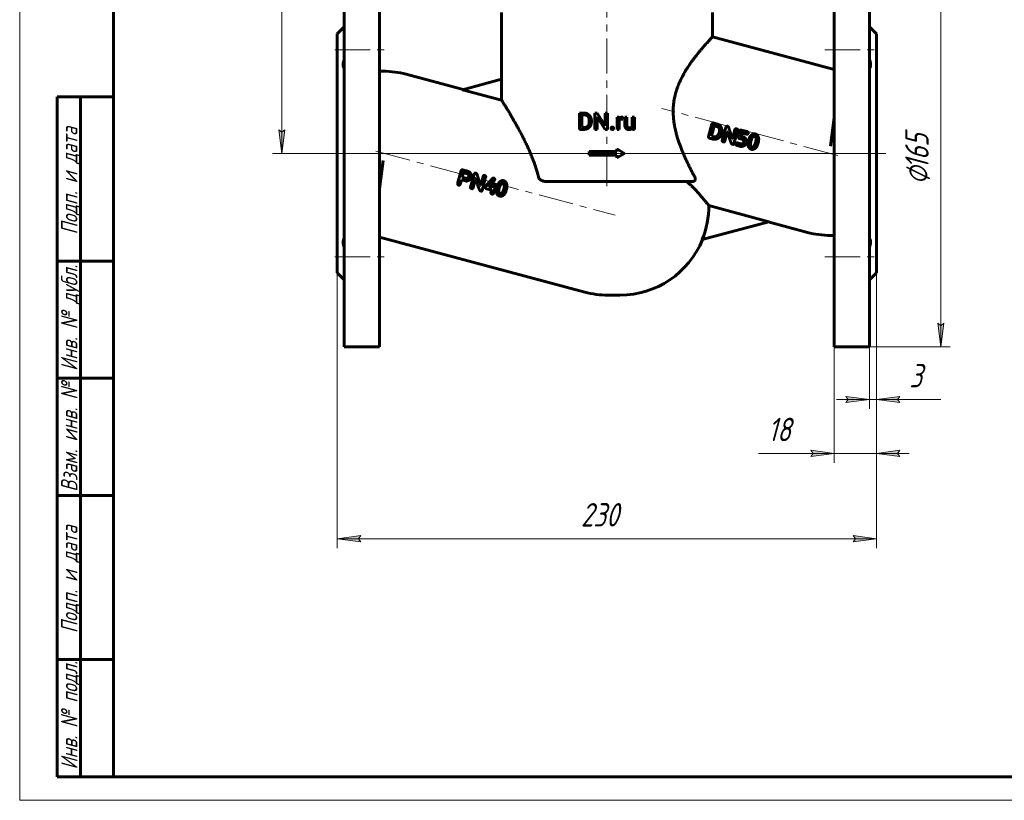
# Model space of a CAD drawing. Header units: millimetres. Extents: x 0 to 420, y 0 to 297.
# Tile 1 of 4: x 0 to 210, y 0 to 166. Entities that reach past the tile are written whole.
import ezdxf

# ---------------------------------------------------------------- set-up
doc = ezdxf.new("R2010")
doc.units = ezdxf.units.MM
for name, pattern in [('K5LT_AXLED', [12, 7.5, -1.5, 1.5, -1.5]), ('K5LT_BASIC', [0]), ('K5LT_THIN', [0])]:
    doc.linetypes.add(name, pattern=pattern)
doc.layers.add('Системный слой', color=7, linetype='Continuous')
doc.layers.add('Системный слой (1)', color=251, linetype='Continuous', true_color=0x6c6c6c)
doc.styles.add('KDIMTEXTSTYLE', font='txt', dxfattribs={"width": 0.96, "oblique": 15, "height": 5})
doc.styles.add('KTEXTSTYLE', font='txt', dxfattribs={"width": 0.96, "height": 5})
doc.dimstyles.new('KDIMSTYLE (0.50)', dxfattribs={"dimtxt": 5, "dimasz": 1, "dimexe": 2, "dimexo": 0, "dimgap": 1, "dimtad": 1, "dimlfac": 2, "dimtxsty": 'KDIMTEXTSTYLE', "dimsah": 1, "dimcen": 0, "dimdle": 1, "dimadec": 0, "dimazin": 0, "dimtfac": 0.667, "dimtmove": 0, "dimatfit": 3, "dimfxl": 1, "dimtvp": 1, "dimtolj": 1, "dimtzin": 0, "dimarcsym": 0})

# ---------------------------------------------------------------- blocks, each defined once
blk = doc.blocks.new('D0')
at = {"layer": 'Системный слой (1)'}
for points in [[(197.12, 174.21), (196.46, 179.21), (195.8, 174.21), (196.46, 174.71)], [(196.46, 96.71), (197.12, 101.71), (196.46, 101.21), (195.8, 101.71)]]:
    blk.add_hatch(color=7, dxfattribs=at).paths.add_polyline_path(points)
at = {"layer": 'Системный слой (1)', "color": 7, "linetype": 'K5LT_THIN', "lineweight": 18}
for p, q in [((181.23, 179.21), (198.46, 179.21)), ((195.8, 174.21), (196.46, 179.21)), ((196.46, 179.21), (197.12, 174.21)), ((196.46, 174.71), (195.8, 174.21)), ((197.12, 174.21), (196.46, 174.71)), ((196.46, 96.71), (195.8, 101.71)), ((195.8, 101.71), (196.46, 101.21)), ((196.46, 101.21), (197.12, 101.71)), ((197.12, 101.71), (196.46, 96.71)), ((181.23, 96.71), (198.46, 96.71))]:
    blk.add_line(p, q, dxfattribs=at)
blk.add_wipeout([(195.46, 131.29), (188.08, 131.29), (188.08, 144.09), (195.46, 144.09)]).dxf.layer = 'Системный слой (1)'
blk.add_line((196.46, 96.71), (196.46, 179.21), dxfattribs=at)
at = {"layer": 'Системный слой (1)', "color": 7, "char_height": 5, "attachment_point": 1, "rotation": 90, "style": 'KTEXTSTYLE'}
for s, insert in [('\\fArial|b0|c204|p34;\\H5.0;\\W1.000;\\Q15;\\fGOST Type AU|b0|i0|c204|p34;\\Q15;\\W0.960;165', (188.87, 134.6)), ('\\fArial|b0|c204|p34;\\H5.0;\\W1.000;\\Q15;\\fGOST Type AU|b0|i0|c204|p34;\\Q15;\\W0.960;⌀', (188.87, 131.29))]:
    blk.add_mtext(s, dxfattribs=dict(at, insert=insert))
blk = doc.blocks.new('KDIMARROW_01')
at = {"layer": 'Системный слой'}
blk.add_hatch(color=0, dxfattribs=at).paths.add_polyline_path([(-5, -0.66), (0, 0), (-5, 0.66), (-4.5, 0)])
at = {"layer": 'Системный слой', "color": 0, "linetype": 'K5LT_THIN', "lineweight": 18}
for p, q in [((-4.5, 0), (-5, 0.66)), ((-5, 0.66), (0, 0)), ((0, 0), (-5, -0.66)), ((-5, -0.66), (-4.5, 0))]:
    blk.add_line(p, q, dxfattribs=at)
at = {"layer": 'Системный слой (1)', "color": 0, "linetype": 'K5LT_THIN', "lineweight": 18}
blk.add_line((292.94, 137.96), (292.44, 137.96), dxfattribs=at)
blk = doc.blocks.new('D1')
at = {"layer": 'Системный слой (1)'}
for points in [[(176.23, 84.81), (181.23, 85.47), (176.23, 86.13), (176.73, 85.47)], [(187.23, 85.47), (187.73, 86.13), (182.73, 85.47), (187.73, 84.81)]]:
    blk.add_hatch(color=7, dxfattribs=at).paths.add_polyline_path(points)
at = {"layer": 'Системный слой (1)', "color": 7, "linetype": 'K5LT_THIN', "lineweight": 18}
for p, q in [((182.73, 112.46), (182.73, 83.47)), ((181.23, 96.71), (181.23, 83.47)), ((181.23, 85.47), (176.23, 86.13)), ((176.23, 86.13), (176.73, 85.47)), ((187.73, 86.13), (182.73, 85.47)), ((187.23, 85.47), (187.73, 86.13)), ((181.23, 85.47), (174.23, 85.47)), ((176.73, 85.47), (176.23, 84.81)), ((176.23, 84.81), (181.23, 85.47)), ((182.73, 85.47), (181.23, 85.47)), ((182.73, 85.47), (187.73, 84.81)), ((182.73, 85.47), (187.73, 85.47)), ((187.73, 84.81), (187.23, 85.47))]:
    blk.add_line(p, q, dxfattribs=at)
blk.add_wipeout([(189.73, 86.47), (189.73, 93.85), (194.27, 93.85), (194.27, 86.47)]).dxf.layer = 'Системный слой (1)'
for p, q in [((182.73, 85.47), (189.73, 85.47)), ((187.73, 85.47), (196.46, 85.47))]:
    blk.add_line(p, q, dxfattribs=at)
at = {"layer": 'Системный слой (1)', "color": 7, "insert": (189.73, 93.05), "char_height": 5, "attachment_point": 1, "style": 'KTEXTSTYLE'}
blk.add_mtext('\\fArial|b0|c204|p34;\\H5.0;\\W1.000;\\Q15;\\fGOST Type AU|b0|i0|c204|p34;\\Q15;\\W0.960;3', dxfattribs=at)
blk = doc.blocks.new('D2')
at = {"layer": 'Системный слой (1)'}
for points in [[(168.73, 73.32), (173.73, 73.98), (168.73, 74.64), (169.23, 73.98)], [(187.23, 73.98), (187.73, 74.64), (182.73, 73.98), (187.73, 73.32)]]:
    blk.add_hatch(color=7, dxfattribs=at).paths.add_polyline_path(points)
at = {"layer": 'Системный слой (1)', "color": 7, "linetype": 'K5LT_THIN', "lineweight": 18}
for p, q in [((182.73, 112.46), (182.73, 71.98)), ((173.73, 96.71), (173.73, 71.98)), ((173.73, 73.98), (168.73, 74.64)), ((168.73, 74.64), (169.23, 73.98)), ((169.23, 73.98), (168.73, 73.32)), ((168.73, 73.32), (173.73, 73.98)), ((173.73, 73.98), (168.73, 73.98)), ((173.73, 73.98), (182.73, 73.98)), ((187.73, 74.64), (182.73, 73.98)), ((182.73, 73.98), (187.73, 73.32)), ((182.73, 73.98), (189.73, 73.98)), ((187.23, 73.98), (187.73, 74.64)), ((187.73, 73.32), (187.23, 73.98))]:
    blk.add_line(p, q, dxfattribs=at)
blk.add_wipeout([(159.58, 74.98), (159.58, 82.36), (166.41, 82.36), (166.41, 74.98)]).dxf.layer = 'Системный слой (1)'
for p, q in [((168.69, 73.98), (157.58, 73.98)), ((173.73, 73.98), (166.73, 73.98))]:
    blk.add_line(p, q, dxfattribs=at)
at = {"layer": 'Системный слой (1)', "color": 7, "insert": (159.58, 81.57), "char_height": 5, "attachment_point": 1, "style": 'KTEXTSTYLE'}
blk.add_mtext('\\fArial|b0|c204|p34;\\H5.0;\\W1.000;\\Q15;\\fGOST Type AU|b0|i0|c204|p34;\\Q15;\\W0.960;18', dxfattribs=at)
blk = doc.blocks.new('D3')
at = {"layer": 'Системный слой (1)'}
for points in [[(56.57, 249.46), (55.91, 254.46), (55.26, 249.46), (55.91, 249.96)], [(55.91, 137.96), (56.57, 142.96), (55.91, 142.46), (55.26, 142.96)]]:
    blk.add_hatch(color=7, dxfattribs=at).paths.add_polyline_path(points)
at = {"layer": 'Системный слой (1)', "color": 7, "linetype": 'K5LT_THIN', "lineweight": 18}
for p, q in [((125.23, 254.46), (53.91, 254.46)), ((55.26, 249.46), (55.91, 254.46)), ((55.91, 254.46), (56.57, 249.46)), ((55.91, 249.96), (55.26, 249.46)), ((56.57, 249.46), (55.91, 249.96)), ((55.91, 137.96), (55.26, 142.96)), ((55.26, 142.96), (55.91, 142.46)), ((55.91, 142.46), (56.57, 142.96)), ((56.57, 142.96), (55.91, 137.96)), ((182.73, 137.96), (53.91, 137.96))]:
    blk.add_line(p, q, dxfattribs=at)
blk.add_wipeout([(54.91, 190.8), (47.53, 190.8), (47.53, 201.18), (54.91, 201.18)]).dxf.layer = 'Системный слой (1)'
blk.add_line((55.91, 254.46), (55.91, 137.96), dxfattribs=at)
at = {"layer": 'Системный слой (1)', "color": 7, "insert": (48.33, 190.8), "char_height": 5, "attachment_point": 1, "rotation": 90, "style": 'KTEXTSTYLE'}
blk.add_mtext('\\fArial|b0|c204|p34;\\H5.0;\\W1.000;\\Q15;\\fGOST Type AU|b0|i0|c204|p34;\\Q15;\\W0.960;233', dxfattribs=at)
blk = doc.blocks.new('D5')
at = {"layer": 'Системный слой (1)'}
for points in [[(72.73, 55.13), (72.23, 55.79), (72.73, 56.45), (67.73, 55.79)], [(177.73, 55.13), (182.73, 55.79), (177.73, 56.45), (178.23, 55.79)]]:
    blk.add_hatch(color=7, dxfattribs=at).paths.add_polyline_path(points)
at = {"layer": 'Системный слой (1)', "color": 7, "linetype": 'K5LT_THIN', "lineweight": 18}
for p, q in [((67.73, 112.46), (67.73, 53.79)), ((182.73, 112.46), (182.73, 53.79)), ((67.73, 55.79), (72.73, 56.45)), ((72.73, 55.13), (67.73, 55.79)), ((72.73, 56.45), (72.23, 55.79)), ((72.23, 55.79), (72.73, 55.13)), ((178.23, 55.79), (177.73, 56.45)), ((177.73, 56.45), (182.73, 55.79)), ((182.73, 55.79), (177.73, 55.13)), ((177.73, 55.13), (178.23, 55.79))]:
    blk.add_line(p, q, dxfattribs=at)
blk.add_wipeout([(119.69, 56.79), (119.69, 64.17), (130.33, 64.17), (130.33, 56.79)]).dxf.layer = 'Системный слой (1)'
blk.add_line((67.73, 55.79), (182.73, 55.79), dxfattribs=at)
at = {"layer": 'Системный слой (1)', "color": 7, "insert": (119.69, 63.38), "char_height": 5, "attachment_point": 1, "style": 'KTEXTSTYLE'}
blk.add_mtext('\\fArial|b0|c204|p34;\\H5.0;\\W1.000;\\Q15;\\fGOST Type AU|b0|i0|c204|p34;\\Q15;\\W0.960;230', dxfattribs=at)
blk = doc.blocks.new('U28')
at = {"color": 7, "linetype": 'K5LT_THIN', "lineweight": 18}
for p, q in [((0, 0), (0, 297)), ((420, 0), (0, 0))]:
    blk.add_line(p, q, dxfattribs=at)
at = {"color": 150, "linetype": 'K5LT_BASIC', "lineweight": 60, "true_color": 0x0080ff}
for p, q in [((20, 5), (20, 292)), ((8, 5), (8, 150)), ((20, 150), (8, 150)), ((13, 5), (13, 150)), ((20, 115), (8, 115)), ((20, 90), (8, 90)), ((20, 65), (8, 65)), ((20, 30), (8, 30)), ((20, 5), (8, 5)), ((415, 5), (20, 5))]:
    blk.add_line(p, q, dxfattribs=at)
at = {"color": 7, "char_height": 3.5, "attachment_point": 1, "rotation": 90, "style": 'KTEXTSTYLE'}
for s, insert in [('\\fArial|b0|c204|p34;\\H5.0;\\W1.000;\\Q15;\\fGOST Type AU|b0|i0|c204|p34;\\Q15;\\W0.960;\\H3.50;Подп. и дата', (8.82, 120.66)), ('\\fArial|b0|c204|p34;\\H5.0;\\W1.000;\\Q15;\\fGOST Type AU|b0|i0|c204|p34;\\Q15;\\W0.960;\\H3.50;Инв. № дубл.', (8.82, 91.57)), ('\\fArial|b0|c204|p34;\\H5.0;\\W1.000;\\Q15;\\fGOST Type AU|b0|i0|c204|p34;\\Q15;\\W0.960;\\H3.50;Взам. инв. №', (8.82, 65.8)), ('\\fArial|b0|c204|p34;\\H5.0;\\W1.000;\\Q15;\\fGOST Type AU|b0|i0|c204|p34;\\Q15;\\W0.960;\\H3.50;Подп. и дата', (8.82, 35.66)), ('\\fArial|b0|c204|p34;\\H5.0;\\W1.000;\\Q15;\\fGOST Type AU|b0|i0|c204|p34;\\Q15;\\W0.960;\\H3.50;Инв. № подл.', (8.82, 6.57))]:
    blk.add_mtext(s, dxfattribs=dict(at, insert=insert))

msp = doc.modelspace()

# ---------------------------------------------------------------- linework, layer by layer
at = {"layer": 'Системный слой (1)', "color": 150, "linetype": 'K5LT_BASIC', "lineweight": 60, "true_color": 0x0080ff}
for p, q in [((69.233, 179.2075), (69.233, 96.7075)), ((76.733, 179.2075), (76.733, 96.7075)), ((173.733, 179.2075), (173.733, 96.7075)), ((181.233, 179.2075), (181.233, 96.7075)), ((102.733, 153.7606), (102.733, 167.9575)), ((147.733, 162.7736), (147.733, 167.9575)), ((67.733, 163.4575), (69.233, 164.9575)), ((182.733, 163.4575), (181.233, 164.9575)), ((67.733, 163.4575), (67.733, 112.4575)), ((173.733, 155.8069), (147.733, 162.7736)), ((182.733, 163.4575), (182.733, 112.4575)), ((76.733, 155.4575), (77.5355, 155.4575)), ((82.4531, 154.8101), (94.5515, 151.5684)), ((94.4271, 151.535), (102.7831, 153.774)), ((102.7831, 149.2961), (102.7831, 153.774)), ((94.4271, 151.535), (102.7831, 149.2961)), ((119.4303, 143.0726), (119.4303, 146.5337)), ((119.4303, 146.5337), (120.4096, 146.5337)), ((119.8891, 143.4458), (119.8891, 146.1581)), ((119.8891, 146.1581), (120.4096, 146.1581)), ((121.4817, 144.6986), (121.4817, 144.9101)), ((121.9357, 144.6986), (121.9357, 144.9054)), ((122.6714, 146.5337), (123.1302, 146.5337)), ((122.6714, 143.0726), (122.6714, 146.5337)), ((123.1302, 146.5337), (124.8798, 143.8571)), ((123.1302, 143.0726), (123.1302, 145.7421)), ((123.1302, 145.7421), (124.8726, 143.0726)), ((124.8798, 146.5337), (125.3338, 146.5337)), ((124.8798, 143.8571), (124.8798, 146.5337)), ((125.3338, 143.0726), (125.3338, 146.5337)), ((127.4203, 143.0726), (127.4203, 145.6447)), ((127.4203, 145.6447), (127.8481, 145.6447)), ((127.8481, 145.6447), (127.8568, 145.3506)), ((128.6611, 145.2501), (128.6635, 145.6589)), ((129.0776, 143.9854), (129.0776, 145.6447)), ((129.0776, 145.6447), (129.5174, 145.6447)), ((129.5174, 143.9807), (129.5174, 145.6447)), ((130.6608, 145.6447), (131.1029, 145.6447)), ((130.6608, 143.7732), (130.6608, 145.6447)), ((131.1029, 143.0726), (131.1029, 145.6447)), ((172.9305, 139.4575), (173.733, 145.5533)), ((119.4303, 143.0726), (120.3668, 143.0726)), ((119.8891, 143.4458), (120.3668, 143.4458)), ((122.6714, 143.0726), (123.1302, 143.0726)), ((124.8726, 143.0726), (125.3338, 143.0726)), ((127.4203, 143.0726), (127.86, 143.0726)), ((127.86, 143.0726), (127.86, 144.8998)), ((130.673, 143.3271), (130.6822, 143.0726)), ((130.6822, 143.0726), (131.1029, 143.0726)), ((146.9259, 141.5433), (147.6365, 144.1953)), ((147.5223, 141.6566), (148.11, 143.8223)), ((147.9674, 144.429), (148.049, 144.4121)), ((148.8136, 144.2072), (148.049, 144.4121)), ((148.6403, 143.7073), (148.142, 143.8408)), ((149.8581, 140.7158), (150.6019, 143.4918)), ((152.0051, 141.0781), (152.5109, 142.9655)), ((152.2992, 139.9804), (153.0633, 142.8322)), ((153.9675, 142.8951), (155.1308, 142.5982)), ((147.8481, 141.0082), (147.1455, 141.1965)), ((147.5439, 141.6361), (147.5223, 141.6566)), ((148.049, 141.5007), (147.5439, 141.6361)), ((149.1615, 142.3371), (149.2028, 142.491)), ((150.3931, 140.5724), (150.9246, 142.5563)), ((150.9499, 142.5495), (150.9246, 142.5563)), ((152.0051, 141.0781), (151.9799, 141.0849)), ((153.2952, 141.6257), (153.5714, 142.6567)), ((153.8961, 141.701), (154.0481, 142.2681)), ((154.307, 141.4801), (153.958, 141.5737)), ((154.9572, 142.0516), (154.0801, 142.2866)), ((155.9607, 140.535), (156.0417, 140.7914)), ((127.3592, 138.3325), (127.3592, 138.895)), ((127.3592, 138.895), (128.983, 137.9575)), ((152.0549, 139.886), (151.9676, 139.9093)), ((153.7036, 139.4393), (152.9963, 139.6288)), ((153.8247, 139.9925), (153.1037, 140.1857)), ((154.3925, 140.2563), (154.4405, 140.4354)), ((154.9479, 140.1616), (154.9793, 140.2787)), ((156.2393, 139.3431), (156.1268, 139.3732)), ((157.5019, 140.1885), (157.505, 140.2)), ((121.483, 138.3325), (127.3592, 138.3325)), ((121.483, 137.5825), (121.483, 138.3325)), ((121.483, 137.5825), (127.3592, 137.5825)), ((127.3592, 137.02), (128.983, 137.9575)), ((127.3592, 137.02), (127.3592, 137.5825)), ((77.5355, 136.4575), (76.733, 130.3618)), ((94.4955, 134.4372), (95.1843, 134.2526)), ((94.1239, 134.2168), (93.4691, 131.7271)), ((94.2191, 132.3309), (93.9736, 131.4147)), ((94.2191, 132.3309), (95.289, 132.0442)), ((94.3661, 132.8796), (94.3846, 132.8476)), ((94.3846, 132.8476), (95.0849, 132.66)), ((94.6341, 133.834), (95.5526, 133.5879)), ((96.9177, 133.515), (96.1739, 130.739)), ((97.2404, 132.5795), (96.7089, 130.5956)), ((97.2404, 132.5795), (97.2657, 132.5727)), ((98.8267, 132.9887), (98.3209, 131.1013)), ((99.3792, 132.8555), (98.615, 130.0037)), ((98.2957, 131.1081), (98.3209, 131.1013)), ((99.5547, 130.3918), (100.6269, 130.1044)), ((100.072, 130.8807), (100.0585, 130.8302)), ((100.0585, 130.8302), (100.7933, 130.6333)), ((100.8935, 131.0075), (100.7933, 130.6333)), ((101.4671, 130.9991), (101.0518, 129.4492)), ((102.3575, 130.8146), (102.2765, 130.5582)), ((103.8208, 130.2232), (103.8177, 130.2117)), ((112.3486, 131.9575), (143.5195, 131.9575)), ((98.2834, 129.9326), (98.3707, 129.9092)), ((100.6431, 130.073), (100.5109, 129.5794)), ((102.4426, 129.3965), (102.5551, 129.3663)), ((159.7889, 123.3752), (146.9676, 126.8107)), ((159.7889, 123.3752), (145.5587, 119.5623)), ((168.0129, 121.105), (159.6645, 123.3419)), ((76.733, 120.1082), (120.5129, 108.3774)), ((173.733, 120.4575), (172.9305, 120.4575)), ((67.733, 112.4575), (69.233, 110.9575)), ((182.733, 112.4575), (181.233, 110.9575)), ((125.4305, 107.73), (128.0321, 107.73)), ((69.233, 96.7075), (76.733, 96.7075)), ((181.233, 96.7075), (173.733, 96.7075))]:
    msp.add_line(p, q, dxfattribs=at)
at = {"layer": 'Системный слой (1)', "color": 30, "linetype": 'K5LT_AXLED', "lineweight": 18, "true_color": 0xff8000}
msp.add_line((67.233, 115.8605), (78.733, 115.8605), dxfattribs=at)
at = {"layer": 'Системный слой (1)', "color": 150, "linetype": 'K5LT_BASIC', "lineweight": 60, "true_color": 0x0080ff}
for centre, radius, start, end in [((77.5355, 136.4575), 19, 75, 90), ((128.0321, 126.73), 18.9356, 337.757391, 0.244364), ((172.9305, 139.4575), 19, 255, 270), ((128.0321, 126.73), 19, 270, 337.904892), ((125.4305, 126.73), 19, 255, 270)]:
    msp.add_arc(centre, radius, start, end, dxfattribs=at)
for points, degree, knots in [([(139.4545, 148.4274), (139.4785, 148.6564), (139.5371, 149.1103), (139.6561, 149.7801), (139.8043, 150.4357), (139.9793, 151.0754), (140.1786, 151.6986), (140.4379, 152.4102), (140.6866, 153.004), (141.0019, 153.6907), (141.2961, 154.2781), (141.6278, 154.8831), (141.9057, 155.3631), (142.196, 155.8419), (142.5151, 156.342), (142.8856, 156.8967), (143.2664, 157.4415), (143.6818, 158.0103), (144.0269, 158.4656), (144.3554, 158.8878), (144.6865, 159.3039), (145.0609, 159.7621), (145.4606, 160.2393), (145.8186, 160.6569), (146.1531, 161.0401), (146.4555, 161.3814), (146.7543, 161.7139), (147.0458, 162.034), (147.271, 162.2784), (147.4349, 162.455), (147.5339, 162.5612), (147.6206, 162.6539), (147.6887, 162.7265), (147.7264, 162.7666), (147.733, 162.7736), (147.733, 162.7736)], 3, [0, 0, 0, 0, 0.93577333, 1.86756698, 2.8003435, 3.72556989, 4.6435712, 5.5616268, 6.95396555, 7.42752934, 8.87833263, 9.88420488, 10.57447991, 11.45014159, 12.52295401, 13.43199716, 14.7412883, 15.89734391, 17.13695066, 17.86263519, 18.92269729, 20.24679951, 21.49785144, 22.98294954, 24.1044319, 25.36147916, 26.74633435, 28.2087655, 29.92077823, 30.97259606, 31.99117735, 32.70245363, 33.96257286, 35.19165684, 36, 36, 36, 36]), ([(69.233, 157.9965), (69.1958, 157.9029), (69.1316, 157.7254), (69.0621, 157.4821), (69.0171, 157.269), (68.9883, 157.0594), (68.9787, 156.8435), (68.9951, 156.6284), (69.0393, 156.4227), (69.1152, 156.2276), (69.1897, 156.109), (69.233, 156.0529)], 3, [0, 0, 0, 0, 1.40878452, 2.68716232, 3.77128867, 4.80394675, 6.14675817, 7.52123969, 8.82559978, 10.35619514, 12, 12, 12, 12]), ([(181.233, 156.0529), (181.2784, 156.1116), (181.3568, 156.2376), (181.4291, 156.4324), (181.468, 156.6197), (181.4845, 156.7937), (181.4828, 156.9971), (181.4576, 157.2269), (181.4017, 157.4968), (181.3247, 157.7545), (181.2604, 157.9275), (181.233, 157.9965)], 3, [0, 0, 0, 0, 1.71963489, 3.35913526, 4.42136689, 5.53489577, 6.65132885, 8.03090438, 9.38246567, 10.96068395, 12, 12, 12, 12]), ([(102.7831, 149.2961), (102.8068, 149.2581), (102.8709, 149.1554), (102.9987, 148.9501), (103.1401, 148.7221), (103.281, 148.494), (103.4787, 148.1728), (103.7021, 147.8075), (103.9462, 147.4053), (104.2146, 146.9603), (104.494, 146.4924), (104.773, 146.0197), (105.1002, 145.4613), (105.4925, 144.7815), (105.9403, 143.9871), (106.3329, 143.2778), (106.7577, 142.4928), (107.1919, 141.6654), (107.6142, 140.8343), (107.9992, 140.0499), (108.3775, 139.2465), (108.6656, 138.6074), (108.9377, 137.981), (109.19, 137.3775), (109.4685, 136.6725), (109.7171, 136.003), (109.9742, 135.2626), (110.2318, 134.4495), (110.4544, 133.6483), (110.5747, 133.1531), (110.6194, 132.9575)], 3, [0, 0, 0, 0, 1.29755118, 2.60822531, 3.48520022, 4.36303762, 5.25141304, 6.77271152, 7.61353126, 8.46550455, 10.10164262, 10.82752168, 11.50529192, 13.56910493, 14.79399369, 15.86574227, 17.31928119, 18.79345681, 19.92074995, 21.26683668, 22.41815407, 23.53645319, 24.07754977, 25.12854494, 26.1073416, 27.02422472, 27.88008699, 29.10311692, 30.25575473, 31, 31, 31, 31]), ([(139.4545, 148.4274), (139.432, 148.2132), (139.3967, 147.7833), (139.3725, 147.1386), (139.376, 146.4969), (139.4056, 145.8625), (139.4591, 145.2394), (139.5457, 144.5322), (139.6434, 143.9404), (139.7938, 143.1721), (139.9557, 142.4773), (140.1619, 141.7255), (140.3641, 141.0498), (140.5807, 140.3892), (140.8617, 139.6012), (141.1513, 138.8459), (141.4701, 138.0688), (141.7851, 137.3406), (142.1086, 136.6255), (142.4528, 135.8954), (142.8148, 135.1555), (143.1896, 134.4144), (143.5738, 133.6771), (143.8313, 133.1959), (143.9604, 132.9575)], 3, [0, 0, 0, 0, 0.92553944, 1.85409787, 2.77797467, 3.69194212, 4.59450085, 5.47873939, 6.7738365, 7.19711565, 8.89085814, 9.90111654, 10.6424107, 12.02599956, 13.0145803, 14.42291327, 15.71621665, 16.89371825, 18.13084645, 19.43142008, 20.76993203, 22.15147827, 23.5641261, 25, 25, 25, 25]), ([(128.1084, 145.6031), (127.9575, 145.5139), (127.8584, 145.3532), (127.8568, 145.3506)], 2, [0, 0, 0, 1.96727047, 2, 2, 2]), ([(129.9215, 143.0251), (130.1973, 143.0251), (130.5603, 143.1931), (130.673, 143.3271)], 2, [0, 0, 0, 1.06073311, 2, 2, 2]), ([(112.3486, 131.9575), (112.2463, 131.9575), (112.0831, 131.9676), (111.8627, 132.0032), (111.69, 132.0445), (111.5432, 132.0916), (111.3893, 132.1525), (111.2479, 132.2217), (111.1328, 132.293), (111.0215, 132.3715), (110.9258, 132.4515), (110.8212, 132.5636), (110.7481, 132.6602), (110.684, 132.7702), (110.6431, 132.8685), (110.6248, 132.9339), (110.6194, 132.9575)], 3, [0, 0, 0, 0, 2.44657343, 3.8811894, 5.29425819, 6.66302416, 7.54569784, 9.23168409, 10.40021218, 10.76797568, 12.47547888, 13.36401518, 14.43165686, 15.36512325, 16.41620146, 17, 17, 17, 17]), ([(143.9604, 132.9575), (143.9967, 132.8904), (144.0366, 132.7999), (144.076, 132.6679), (144.0943, 132.5735), (144.0993, 132.4871), (144.0959, 132.4025), (144.0837, 132.3309), (144.054, 132.2451), (144.0228, 132.1876), (143.9836, 132.1367), (143.9511, 132.1024), (143.9123, 132.0701), (143.8724, 132.0434), (143.8265, 132.0185), (143.7696, 131.9948), (143.6891, 131.972), (143.6037, 131.9597), (143.5426, 131.9575), (143.5195, 131.9575)], 3, [0, 0, 0, 0, 3.10979503, 4.09519541, 5.97952773, 7.40981227, 8.11092177, 9.988853, 10.8984464, 12.52053525, 13.13558066, 13.93142341, 14.70439787, 15.39728601, 16.0102541, 16.88951393, 17.87530446, 19.20652781, 20, 20, 20, 20]), ([(146.9676, 126.8107), (146.9401, 126.8464), (146.8762, 126.9291), (146.7594, 127.079), (146.6303, 127.2433), (146.4729, 127.442), (146.2809, 127.6808), (146.0532, 127.96), (145.7868, 128.2813), (145.5189, 128.597), (145.1819, 128.9868), (144.7774, 129.4441), (144.1267, 130.1492), (143.4883, 130.8057), (142.8448, 131.4337), (142.4834, 131.7723), (142.2806, 131.9575)], 3, [0, 0, 0, 0, 1.34593976, 2.37578199, 3.07243978, 4.15117837, 5.28670422, 6.07620667, 7.30812572, 8.59294465, 9.03063116, 10.7715972, 12.42554541, 14.55935769, 15.66551592, 17, 17, 17, 17]), ([(69.233, 119.8622), (69.1904, 119.8071), (69.1272, 119.7069), (69.0594, 119.5466), (69.0171, 119.3976), (68.9883, 119.2228), (68.9787, 119.0185), (68.9951, 118.7836), (69.0431, 118.5019), (69.1227, 118.2132), (69.1992, 118.0036), (69.233, 117.9186)], 3, [0, 0, 0, 0, 1.61206834, 2.68716232, 3.77128867, 4.80394675, 6.14675817, 7.52123969, 8.82559978, 10.71924123, 12, 12, 12, 12]), ([(181.233, 117.9186), (181.2784, 118.0328), (181.3568, 118.2543), (181.4291, 118.5369), (181.468, 118.7713), (181.4845, 118.9653), (181.4829, 119.1514), (181.4619, 119.3384), (181.4175, 119.5198), (181.3423, 119.7016), (181.2742, 119.8089), (181.233, 119.8622)], 3, [0, 0, 0, 0, 1.71963489, 3.35913526, 4.42136689, 5.53489577, 6.65132885, 7.75682666, 9.11540828, 10.43823965, 12, 12, 12, 12])]:
    msp.add_open_spline(points, degree=degree, knots=knots, dxfattribs=at)
for points in [[(121.9357, 144.9054), (121.9357, 145.281), (121.717, 145.8824), (121.3106, 146.3079), (120.7496, 146.5337), (120.4096, 146.5337)], [(121.4817, 144.9101), (121.4817, 145.2073), (121.3391, 145.6708), (121.0633, 145.9917), (120.6664, 146.1581), (120.4096, 146.1581)], [(127.86, 144.8998), (127.9055, 145.0082), (127.9813, 145.0884)], [(127.9813, 145.0884), (128.0621, 145.174), (128.295, 145.2691), (128.4472, 145.2691)], [(128.4686, 145.6922), (128.2594, 145.6922), (128.1084, 145.6031)], [(128.4472, 145.2691), (128.509, 145.2691), (128.5577, 145.2655)], [(128.5779, 145.6815), (128.5161, 145.6922), (128.4686, 145.6922)], [(128.5577, 145.2655), (128.6064, 145.2619), (128.6611, 145.2501)], [(128.6635, 145.6589), (128.6397, 145.6708), (128.5779, 145.6815)], [(120.3668, 143.4458), (120.7377, 143.4458), (121.2321, 143.7572), (121.4817, 144.3206), (121.4817, 144.6986)], [(120.3668, 143.0726), (120.7282, 143.0726), (121.3058, 143.2984), (121.717, 143.7216), (121.9357, 144.323), (121.9357, 144.6986)], [(126.2011, 143.4946), (126.1309, 143.4173), (126.1309, 143.3056)], [(126.1309, 143.3056), (126.1309, 143.1962), (126.2011, 143.1202)], [(126.4043, 143.5718), (126.2712, 143.5718), (126.2011, 143.4946)], [(126.2011, 143.1202), (126.2712, 143.0441), (126.4043, 143.0441)], [(126.6076, 143.4946), (126.5374, 143.5718), (126.4043, 143.5718)], [(126.4043, 143.0441), (126.5374, 143.0441), (126.6076, 143.1202)], [(126.6777, 143.3056), (126.6777, 143.4173), (126.6076, 143.4946)], [(126.6076, 143.1202), (126.6777, 143.1962), (126.6777, 143.3056)], [(129.0776, 143.9854), (129.0776, 143.7287), (129.1382, 143.5457)], [(129.1382, 143.5457), (129.1989, 143.3626), (129.3106, 143.2485)], [(129.3106, 143.2485), (129.4223, 143.1344), (129.578, 143.0798)], [(129.6636, 143.516), (129.5958, 143.5813), (129.5174, 143.8072), (129.5174, 143.9807)], [(129.578, 143.0798), (129.7337, 143.0251), (129.9215, 143.0251)], [(129.8157, 143.4244), (129.7313, 143.4506), (129.6636, 143.516)], [(129.9904, 143.3983), (129.9001, 143.3983), (129.8157, 143.4244)], [(130.435, 143.5064), (130.2709, 143.3983), (129.9904, 143.3983)], [(130.6608, 143.7732), (130.5874, 143.607), (130.435, 143.5064)], [(147.9674, 144.429), (147.756, 144.4758), (147.6365, 144.1953)], [(148.142, 143.8408), (148.1155, 143.843), (148.11, 143.8223)], [(148.8241, 143.631), (148.7115, 143.6882), (148.6403, 143.7073)], [(149.7786, 143.0602), (149.5208, 144.0177), (148.8136, 144.2072)], [(149.2028, 142.491), (149.3941, 143.2051), (148.8241, 143.631)], [(149.7218, 142.187), (149.8571, 142.6922), (149.7786, 143.0602)], [(150.9922, 143.7268), (150.7419, 143.7939), (150.6019, 143.4918)], [(151.3169, 143.1476), (151.2218, 143.6653), (150.9922, 143.7268)], [(151.9799, 141.0849), (151.6254, 142.2233), (151.3169, 143.1476)], [(152.9018, 143.2028), (152.5964, 143.2847), (152.5109, 142.9655)], [(153.0633, 142.8322), (153.1452, 143.1376), (152.9018, 143.2028)], [(153.9675, 142.8951), (153.6576, 142.9782), (153.5714, 142.6567)], [(146.9259, 141.5433), (146.8746, 141.306), (147.1455, 141.1965)], [(147.8481, 141.0082), (148.0525, 140.9535), (148.4361, 140.9614)], [(148.049, 141.5007), (148.4439, 141.3949), (148.8761, 141.7861)], [(148.4361, 140.9614), (149.4548, 141.1905), (149.7218, 142.187)], [(148.8761, 141.7861), (149.0674, 141.9858), (149.1615, 142.3371)], [(149.8581, 140.7158), (149.7953, 140.4815), (150.0502, 140.4133)], [(150.9499, 142.5495), (151.1196, 141.9429), (151.5716, 140.6356)], [(153.2952, 141.6257), (153.1814, 141.201), (153.5166, 141.1111)], [(153.5166, 141.1111), (154.276, 140.9052), (154.2661, 140.8685)], [(153.958, 141.5737), (153.8684, 141.5976), (153.8961, 141.701)], [(154.0481, 142.2681), (154.0536, 142.2888), (154.0801, 142.2866)], [(154.2661, 140.8685), (154.4934, 140.6328), (154.4405, 140.4354)], [(154.9542, 140.8096), (154.7065, 141.3731), (154.307, 141.4801)], [(154.9793, 140.2787), (155.0273, 140.4578), (154.9542, 140.8096)], [(154.9572, 142.0516), (155.3132, 141.9931), (155.3766, 142.2296)], [(155.3681, 142.2442), (155.4407, 142.5151), (155.1308, 142.5982)], [(155.4407, 140.7802), (155.3127, 140.3026), (155.3239, 139.8025)], [(155.3766, 142.2296), (155.3796, 142.2411), (155.3681, 142.2442)], [(155.9243, 141.6989), (155.607, 141.3459), (155.4407, 140.7802)], [(156.5166, 142.1137), (156.2416, 142.052), (155.9243, 141.6989)], [(156.7439, 141.5753), (156.3536, 141.6799), (156.0417, 140.7914)], [(156.8752, 142.1111), (156.6541, 142.1309), (156.5166, 142.1137)], [(156.947, 140.3495), (157.2399, 141.4424), (156.7439, 141.5753)], [(157.6173, 141.1149), (157.4837, 141.948), (156.8752, 142.1111)], [(157.505, 140.2), (157.6133, 140.6041), (157.6173, 141.1149)], [(150.0502, 140.4133), (150.3303, 140.3382), (150.3931, 140.5724)], [(151.5716, 140.6356), (151.7885, 139.9573), (151.9676, 139.9093)], [(152.0549, 139.886), (152.2592, 139.8312), (152.2992, 139.9804)], [(152.7676, 140.0149), (152.6931, 139.7371), (152.9963, 139.6288)], [(153.1037, 140.1857), (152.8205, 140.2124), (152.7676, 140.0149)], [(153.7036, 139.4393), (153.8069, 139.4116), (154.1289, 139.4287)], [(154.3925, 140.2563), (154.16, 139.9027), (153.8247, 139.9925)], [(154.1289, 139.4287), (154.8058, 139.6312), (154.9479, 140.1616)], [(155.3239, 139.8025), (155.4238, 138.9906), (155.9978, 138.8368)], [(155.9607, 140.535), (155.7319, 139.479), (156.1268, 139.3732)], [(155.9978, 138.8368), (156.1586, 138.7938), (156.2786, 138.801)], [(156.2393, 139.3431), (156.508, 139.2711), (156.8055, 139.9223)], [(156.2786, 138.801), (157.1451, 138.8567), (157.5019, 140.1885)], [(156.8055, 139.9223), (156.9126, 140.2209), (156.947, 140.3495)], [(94.4955, 134.4372), (94.2682, 134.4981), (94.1239, 134.2168)], [(94.6015, 133.8133), (94.4104, 133.0449), (94.3661, 132.8796)], [(94.6341, 133.834), (94.6076, 133.8362), (94.6015, 133.8133)], [(95.0849, 132.66), (95.6337, 132.5129), (95.774, 133.0364)], [(96.2279, 133.5965), (96.0449, 134.0294), (95.1843, 134.2526)], [(95.289, 132.0442), (96.1145, 132.1675), (96.2917, 132.8288)], [(95.774, 133.0364), (95.8558, 133.3418), (95.5526, 133.5879)], [(96.2917, 132.8288), (96.4109, 133.1635), (96.2279, 133.5965)], [(97.308, 133.75), (97.0577, 133.8171), (96.9177, 133.515)], [(97.2657, 132.5727), (97.4354, 131.9662), (97.8874, 130.6589)], [(97.6327, 133.1708), (97.5376, 133.6885), (97.308, 133.75)], [(98.2957, 131.1081), (97.9412, 132.2465), (97.6327, 133.1708)], [(99.2176, 133.2261), (98.9122, 133.3079), (98.8267, 132.9887)], [(99.3792, 132.8555), (99.461, 133.1609), (99.2176, 133.2261)], [(100.8297, 132.5603), (99.3176, 130.9032), (99.2924, 130.809)], [(100.072, 130.8807), (101.3018, 132.2739), (101.3116, 132.3106)], [(101.1161, 132.6829), (100.8593, 132.6705), (100.8297, 132.5603)], [(101.3116, 132.3106), (101.3617, 132.6171), (101.1161, 132.6829)], [(93.4691, 131.7271), (93.3393, 131.2426), (93.6194, 131.1675)], [(93.6194, 131.1675), (93.8582, 131.1035), (93.9736, 131.4147)], [(96.1739, 130.739), (96.1111, 130.5048), (96.366, 130.4365)], [(96.366, 130.4365), (96.6461, 130.3614), (96.7089, 130.5956)], [(97.8874, 130.6589), (98.1043, 129.9806), (98.2834, 129.9326)], [(99.2924, 130.809), (99.2192, 130.5358), (99.5547, 130.3918)], [(101.2755, 131.331), (101, 131.4048), (100.8935, 131.0075)], [(101.4671, 130.9991), (101.5207, 131.1988), (101.2755, 131.331)], [(101.7565, 130.8034), (101.6285, 130.3258), (101.6397, 129.8257)], [(102.2401, 131.7222), (101.9228, 131.3692), (101.7565, 130.8034)], [(102.2765, 130.5582), (102.0477, 129.5023), (102.4426, 129.3965)], [(102.8324, 132.1369), (102.5574, 132.0752), (102.2401, 131.7222)], [(103.0597, 131.5985), (102.6694, 131.7031), (102.3575, 130.8146)], [(102.5944, 128.8242), (103.4609, 128.88), (103.8177, 130.2117)], [(103.191, 132.1343), (102.9699, 132.1542), (102.8324, 132.1369)], [(103.2628, 130.3727), (103.5557, 131.4657), (103.0597, 131.5985)], [(103.1213, 129.9455), (103.2284, 130.2441), (103.2628, 130.3727)], [(103.9331, 131.1381), (103.7995, 131.9713), (103.191, 132.1343)], [(103.8208, 130.2232), (103.9291, 130.6273), (103.9331, 131.1381)], [(98.3707, 129.9092), (98.575, 129.8544), (98.615, 130.0037)], [(100.5109, 129.5794), (100.473, 129.3828), (100.7272, 129.2753)], [(100.6269, 130.1044), (100.6499, 130.0983), (100.6431, 130.073)], [(100.7272, 129.2753), (100.9915, 129.2242), (101.0518, 129.4492)], [(101.6397, 129.8257), (101.7396, 129.0139), (102.3136, 128.8601)], [(102.3136, 128.8601), (102.4744, 128.817), (102.5944, 128.8242)], [(102.5551, 129.3663), (102.8238, 129.2943), (103.1213, 129.9455)]]:
    msp.add_open_spline(points, degree=2, dxfattribs=at)

# ---------------------------------------------------------------- next in the draw order: dimensions: what is measured, and where the dimension line sits
at = {"layer": 'Системный слой (1)', "color": 7}
dim = msp.add_linear_dim(base=(196.4584, 96.7075), p1=(181.233, 179.2075), p2=(181.233, 96.7075), angle=90, dimstyle='KDIMSTYLE (0.50)', override={"dimexo": 0, "dimpost": '\\fGOST Type AU|b0|c204|p34;\\H5.0;\\W0.960;\\Q15;∅<>', "dimblk1": 'KDIMARROW_01', "dimblk2": 'KDIMARROW_01', "dimse1": 0, "dimse2": 0, "dimclrt": 7, "dimtol": 1, "dimtp": 0, "dimtm": 0, "dimtdec": 5, "dimtolj": 1}, dxfattribs=at)
dim.commit()
dim.dimension.update_dxf_attribs({"geometry": 'D0', "text_midpoint": (196.4584, 137.9575), "dimtype": 160})

# ---------------------------------------------------------------- next in the draw order: linework, layer by layer
at = {"layer": 'Системный слой (1)', "color": 30, "linetype": 'K5LT_AXLED', "lineweight": 18, "true_color": 0xff8000}
msp.add_line((171.733, 115.8605), (183.233, 115.8605), dxfattribs=at)

# ---------------------------------------------------------------- next in the draw order: dimensions: what is measured, and where the dimension line sits
at = {"layer": 'Системный слой (1)', "color": 7}
dim = msp.add_linear_dim(base=(55.9133, 254.4575), p1=(182.733, 137.9575), p2=(125.233, 254.4575), angle=90, dimstyle='KDIMSTYLE (0.50)', override={"dimexo": 0, "dimpost": '\\fGOST Type AU|b0|c204|p34;\\H5.0;\\W0.960;\\Q15;<>', "dimblk1": 'KDIMARROW_01', "dimblk2": 'KDIMARROW_01', "dimse1": 0, "dimse2": 0, "dimclrt": 7, "dimtol": 1, "dimtp": 0, "dimtm": 0, "dimtdec": 5, "dimtolj": 1}, dxfattribs=at)
dim.commit()
dim.dimension.update_dxf_attribs({"geometry": 'D3', "text_midpoint": (55.9133, 196.2075), "dimtype": 160})
dim = msp.add_linear_dim(base=(182.733, 85.4674), p1=(181.233, 96.7075), p2=(182.733, 112.4575), dimstyle='KDIMSTYLE (0.50)', override={"dimexo": 0, "dimtoh": 1, "dimpost": '\\fGOST Type AU|b0|c204|p34;\\H5.0;\\W0.960;\\Q15;<>', "dimblk1": 'KDIMARROW_01', "dimblk2": 'KDIMARROW_01', "dimse1": 0, "dimse2": 0, "dimclrt": 7, "dimtol": 1, "dimtp": 0, "dimtm": 0, "dimtdec": 5, "dimtmove": 1, "dimtolj": 1}, dxfattribs=at)
dim.commit()
dim.dimension.update_dxf_attribs({"geometry": 'D1', "text_midpoint": (192.0932, 85.4674), "dimtype": 160})

# ---------------------------------------------------------------- next in the draw order: linework, layer by layer
at = {"layer": 'Системный слой (1)', "color": 30, "linetype": 'K5LT_AXLED', "lineweight": 18, "true_color": 0xff8000}
for p, q in [((125.233, 130.9575), (125.233, 171.2075)), ((67.233, 160.0546), (78.733, 160.0546)), ((171.733, 160.0546), (183.233, 160.0546)), ((174.4741, 137.491), (136.9614, 147.5425)), ((78.733, 137.9575), (65.733, 137.9575)), ((75.9919, 138.4241), (126.9741, 124.7634)), ((184.733, 137.9575), (171.733, 137.9575))]:
    msp.add_line(p, q, dxfattribs=at)

# ---------------------------------------------------------------- next in the draw order: dimensions: what is measured, and where the dimension line sits
at = {"layer": 'Системный слой (1)', "color": 7}
dim = msp.add_linear_dim(base=(173.733, 73.9791), p1=(182.733, 112.4575), p2=(173.733, 96.7075), dimstyle='KDIMSTYLE (0.50)', override={"dimexo": 0, "dimtoh": 1, "dimpost": '\\fGOST Type AU|b0|c204|p34;\\H5.0;\\W0.960;\\Q15;<>', "dimblk1": 'KDIMARROW_01', "dimblk2": 'KDIMARROW_01', "dimse1": 0, "dimse2": 0, "dimclrt": 7, "dimtol": 1, "dimtp": 0, "dimtm": 0, "dimtdec": 5, "dimtmove": 1, "dimtolj": 1}, dxfattribs=at)
dim.commit()
dim.dimension.update_dxf_attribs({"geometry": 'D2', "text_midpoint": (163.1372, 73.9791), "dimtype": 160})

# ---------------------------------------------------------------- next in the draw order: dimensions: what is measured, and where the dimension line sits
dim = msp.add_linear_dim(base=(67.733, 55.7925), p1=(182.733, 112.4575), p2=(67.733, 112.4575), dimstyle='KDIMSTYLE (0.50)', override={"dimexo": 0, "dimpost": '\\fGOST Type AU|b0|c204|p34;\\H5.0;\\W0.960;\\Q15;<>', "dimblk1": 'KDIMARROW_01', "dimblk2": 'KDIMARROW_01', "dimse1": 0, "dimse2": 0, "dimclrt": 7, "dimtol": 1, "dimtp": 0, "dimtm": 0, "dimtdec": 5, "dimtolj": 1}, dxfattribs=at)
dim.commit()
dim.dimension.update_dxf_attribs({"geometry": 'D5', "text_midpoint": (125.233, 55.7925), "dimtype": 160})

# ---------------------------------------------------------------- next in the draw order: block references
msp.add_blockref('U28', (0, 0))

doc.saveas('drawing.dxf')
